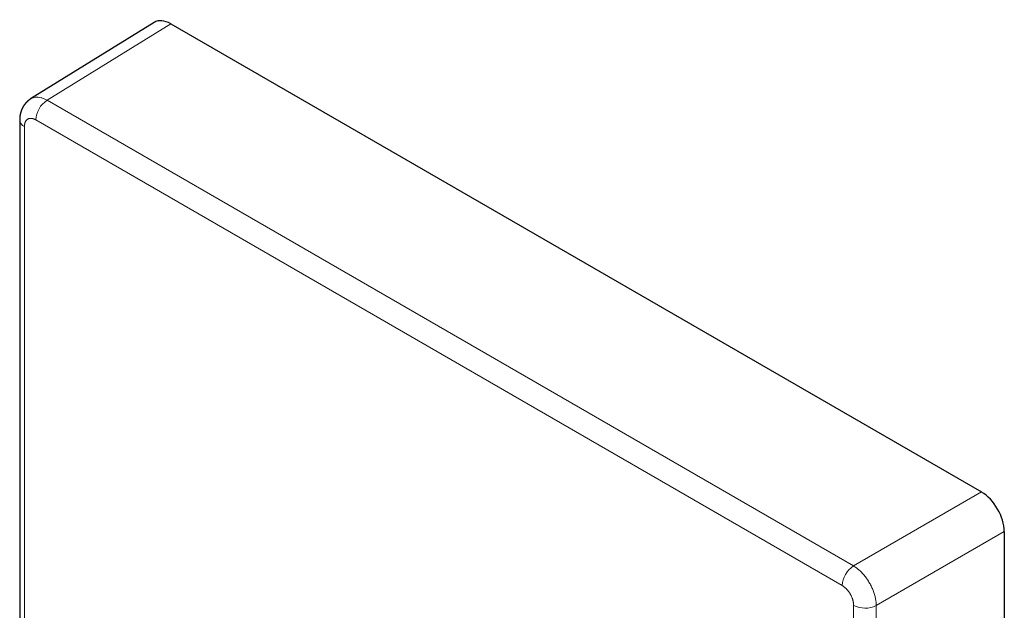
# Model space of a CAD drawing. Header units: millimetres. Extents: x 8 to 408, y 12 to 261.
# Tile 11 of 13: x 347 to 408, y 110 to 147. Entities that reach past the tile are written whole.
import ezdxf

# ---------------------------------------------------------------- set-up
doc = ezdxf.new("R2010")
doc.units = ezdxf.units.MM

msp = doc.modelspace()

# ---------------------------------------------------------------- linework, layer by layer
at = {"color": 7, "linetype": 'Continuous', "lineweight": 30}
for p, q in [((355.446, 146.382), (347.787, 141.646)), ((356.464, 146.293), (406.669, 117.311)), ((347.114, 140.343), (347.114, 99.017)), ((408.083, 114.861), (408.083, 56.887))]:
    msp.add_line(p, q, dxfattribs=at)
at = {"color": 8, "linetype": 'Continuous', "lineweight": 0}
for p, q in [((348.809, 141.56), (356.464, 146.293)), ((398.742, 112.735), (348.809, 141.56)), ((398.047, 111.517), (348.114, 140.343)), ((347.407, 139.935), (347.407, 99.179)), ((406.669, 117.311), (398.742, 112.735)), ((400.156, 110.286), (408.083, 114.861)), ((398.754, 52.632), (398.754, 110.293)), ((400.156, 52.625), (400.156, 110.286))]:
    msp.add_line(p, q, dxfattribs=at)
for centre, radius, start, end in [((349.653, 140.272), 1.541, 123.22971, 177.34769), ((347.616, 140.394), 0.505, 185.80038, 245.51968), ((399.586, 111.446), 1.541, 123.22971, 177.34769), ((399.462, 111.661), 1.541, 242.65648, 296.76622)]:
    msp.add_arc(centre, radius, start, end, dxfattribs=at)
at = {"color": 7, "linetype": 'Continuous', "lineweight": 30}
for centre, major_axis, ratio, start_param, end_param in [((356.464, 144.66), (-1, 1.733), 0.577206, 5.498021, 6.300635), ((406.668, 115.677), (-1, 1.732), 0.577557, 3.927224, 5.497716)]:
    msp.add_ellipse(centre, major_axis=major_axis, ratio=ratio, start_param=start_param, end_param=end_param, dxfattribs=at)
msp.add_open_spline([(347.789, 141.638), (347.782, 141.634), (347.769, 141.626), (347.753, 141.615), (347.74, 141.606), (347.732, 141.6), (347.724, 141.595), (347.718, 141.59), (347.707, 141.583), (347.693, 141.572), (347.675, 141.559), (347.656, 141.544), (347.637, 141.528), (347.617, 141.511), (347.598, 141.494), (347.581, 141.479), (347.566, 141.465), (347.551, 141.451), (347.536, 141.436), (347.52, 141.419), (347.502, 141.4), (347.485, 141.381), (347.47, 141.363), (347.456, 141.347), (347.444, 141.332), (347.43, 141.314), (347.415, 141.295), (347.4, 141.274), (347.386, 141.255), (347.375, 141.238), (347.365, 141.224), (347.356, 141.21), (347.347, 141.196), (347.338, 141.181), (347.329, 141.166), (347.321, 141.153), (347.314, 141.141), (347.307, 141.128), (347.299, 141.113), (347.291, 141.097), (347.28, 141.076), (347.269, 141.053), (347.257, 141.028), (347.245, 141.001), (347.233, 140.973), (347.222, 140.946), (347.212, 140.918), (347.204, 140.895), (347.198, 140.878), (347.195, 140.868), (347.191, 140.857), (347.187, 140.845), (347.183, 140.831), (347.179, 140.818), (347.176, 140.806), (347.173, 140.795), (347.169, 140.782), (347.165, 140.767), (347.161, 140.75), (347.157, 140.732), (347.153, 140.716), (347.15, 140.702), (347.148, 140.69), (347.146, 140.678), (347.143, 140.664), (347.14, 140.65), (347.138, 140.637), (347.136, 140.624), (347.134, 140.609), (347.131, 140.588), (347.128, 140.564), (347.125, 140.542), (347.123, 140.523), (347.122, 140.508), (347.12, 140.494), (347.119, 140.477), (347.118, 140.46), (347.117, 140.446), (347.117, 140.437), (347.116, 140.431), (347.116, 140.425), (347.116, 140.416), (347.115, 140.403), (347.115, 140.386), (347.114, 140.366), (347.114, 140.351), (347.114, 140.343)], degree=3, knots=[0, 0, 0, 0, 0.016759, 0.029947, 0.039551, 0.045709, 0.051011, 0.056402, 0.061882, 0.076802, 0.091719, 0.106077, 0.122894, 0.140968, 0.158207, 0.172473, 0.185641, 0.19865, 0.212144, 0.227847, 0.245495, 0.263304, 0.278052, 0.291257, 0.303858, 0.317395, 0.335058, 0.352474, 0.367865, 0.380627, 0.392695, 0.401763, 0.413237, 0.425868, 0.436979, 0.446594, 0.455249, 0.464701, 0.47561, 0.488116, 0.50154, 0.521651, 0.53776, 0.557652, 0.579777, 0.596182, 0.616646, 0.637183, 0.644749, 0.651082, 0.658203, 0.667169, 0.677651, 0.686704, 0.693627, 0.701116, 0.70977, 0.719913, 0.732756, 0.743943, 0.755802, 0.765269, 0.772194, 0.779775, 0.789354, 0.79984, 0.8082, 0.814348, 0.825529, 0.839227, 0.855223, 0.872906, 0.883206, 0.891898, 0.901331, 0.912325, 0.92453, 0.934555, 0.93904, 0.94247, 0.946047, 0.951997, 0.960369, 0.971161, 0.984372, 1, 1, 1, 1], dxfattribs=at)
at = {"color": 8, "linetype": 'Continuous', "lineweight": 0}
for points, knots in [([(347.786, 141.643), (347.792, 141.647), (347.838, 141.682), (347.942, 141.72), (348.095, 141.753), (348.262, 141.751), (348.439, 141.719), (348.622, 141.658), (348.747, 141.593), (348.809, 141.56)], [0, 0, 0, 0, 0.0243808, 0.186982, 0.3495836, 0.5121858, 0.674789, 0.8373936, 1, 1, 1, 1]), ([(347.407, 139.935), (347.408, 139.955), (347.408, 139.996), (347.415, 140.053), (347.424, 140.108), (347.438, 140.159), (347.454, 140.2), (347.468, 140.231), (347.48, 140.255), (347.494, 140.277), (347.508, 140.297), (347.526, 140.321), (347.55, 140.346), (347.581, 140.371), (347.614, 140.393), (347.649, 140.411), (347.687, 140.425), (347.726, 140.434), (347.767, 140.439), (347.809, 140.44), (347.851, 140.437), (347.89, 140.431), (347.926, 140.423), (347.963, 140.412), (348, 140.398), (348.038, 140.383), (348.076, 140.364), (348.101, 140.35), (348.114, 140.343)], [0, 0, 0, 0, 0.048327, 0.096212, 0.143931, 0.19176, 0.239978, 0.266306, 0.292446, 0.31844, 0.344333, 0.370167, 0.41321, 0.45642, 0.499998, 0.543764, 0.587087, 0.630168, 0.673212, 0.716422, 0.760002, 0.794577, 0.828889, 0.863037, 0.897122, 0.931244, 0.965503, 1, 1, 1, 1]), ([(398.742, 112.735), (398.803, 112.696), (398.926, 112.619), (399.106, 112.47), (399.281, 112.299), (399.446, 112.108), (399.6, 111.9), (399.739, 111.678), (399.862, 111.446), (399.965, 111.209), (400.048, 110.97), (400.109, 110.733), (400.147, 110.502), (400.153, 110.358), (400.156, 110.286)], [0, 0, 0, 0, 0.083335, 0.166669, 0.250002, 0.333335, 0.416668, 0.5, 0.583332, 0.666665, 0.749998, 0.833331, 0.916665, 1, 1, 1, 1]), ([(398.047, 111.517), (398.065, 111.506), (398.101, 111.485), (398.154, 111.447), (398.206, 111.406), (398.257, 111.36), (398.3, 111.318), (398.334, 111.281), (398.361, 111.252), (398.386, 111.222), (398.411, 111.191), (398.441, 111.152), (398.475, 111.105), (398.512, 111.048), (398.548, 110.99), (398.581, 110.93), (398.611, 110.869), (398.639, 110.808), (398.664, 110.746), (398.686, 110.684), (398.704, 110.626), (398.718, 110.573), (398.729, 110.524), (398.738, 110.476), (398.745, 110.429), (398.751, 110.383), (398.754, 110.337), (398.754, 110.307), (398.754, 110.293)], [0, 0, 0, 0, 0.048327, 0.096212, 0.143931, 0.19176, 0.239978, 0.266306, 0.292446, 0.31844, 0.344333, 0.370167, 0.41321, 0.45642, 0.499998, 0.543764, 0.587087, 0.630168, 0.673212, 0.716422, 0.760002, 0.794577, 0.828889, 0.863037, 0.897122, 0.931244, 0.965503, 1, 1, 1, 1])]:
    msp.add_open_spline(points, degree=3, knots=knots, dxfattribs=at)

doc.saveas('drawing.dxf')
